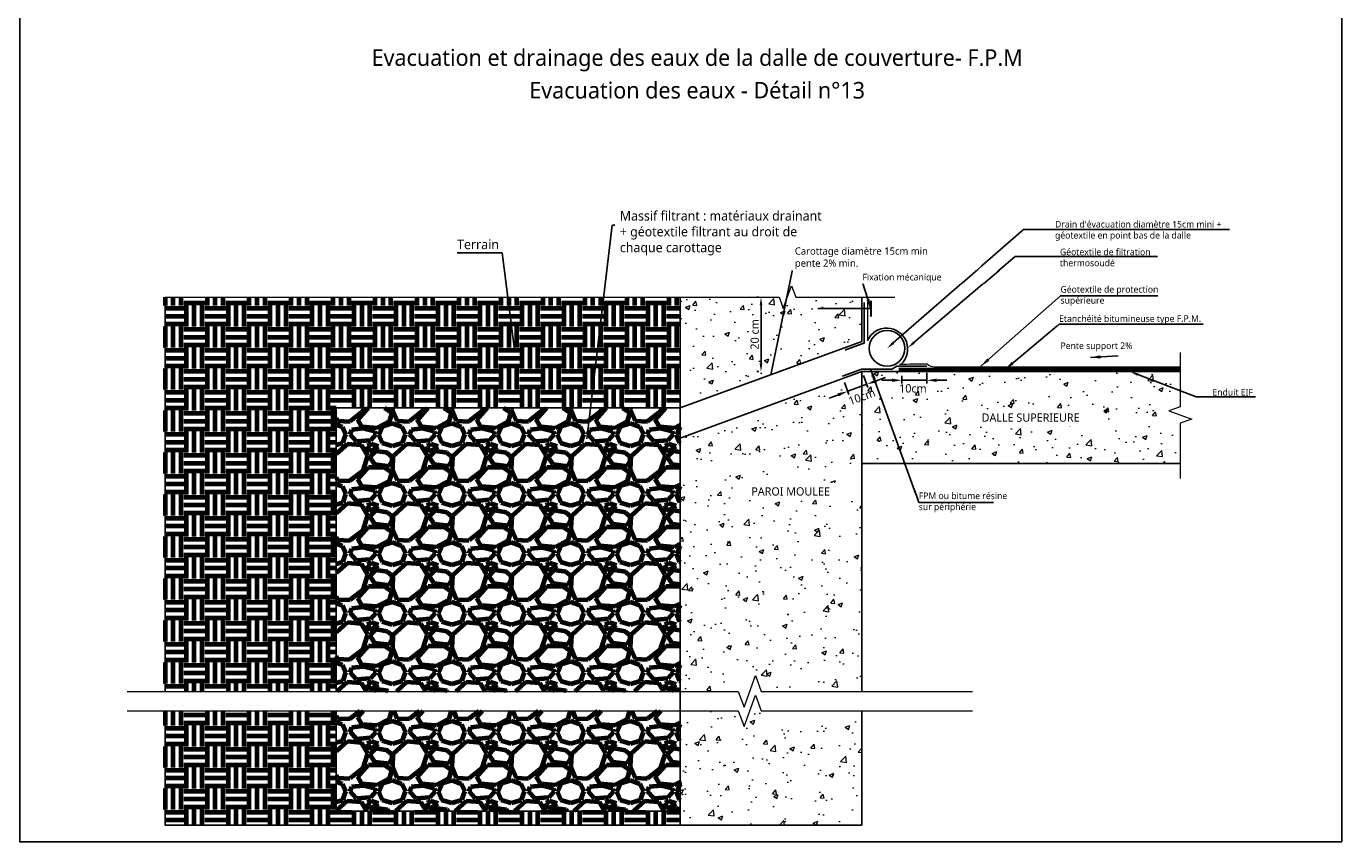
# Model space of a CAD drawing. Header units: millimetres. Extents: x -3314 to 21255525, y -15000 to 1735000.
# Tile 67 of 109: x 23267 to 23665, y 11445 to 11692. Entities that reach past the tile are written whole.
import ezdxf
from ezdxf import colors
from ezdxf.entities.mleader import LeaderData, LeaderLine
from ezdxf.math import Vec2, Vec3

# ---------------------------------------------------------------- set-up
doc = ezdxf.new("R2010")
doc.units = ezdxf.units.MM
doc.linetypes.add('CONTINU', pattern=[0])
for name, color, linetype, lineweight in [('Dessin_AXE', 8, 'Continuous', 5), ('Dessin_HACHURES', 253, 'Continuous', 9), ('SYSTEME_FPM_Enduit EIF', 6, 'Continuous', 9), ("SYSTEME_FPM_Feuille Bitume + enduit d'imperméabilisation", 4, 'Continuous', 9), ('SYSTEME_FPM_GEOTEXTILE de protection', 3, 'ISOLATION', 5), ('SYSTEME_S.E.L', 30, 'Continuous', 9)]:
    doc.layers.add(name, color=color, linetype=linetype, lineweight=lineweight)
for name, color, linetype in [('Dessin_CONTOURS BETON', 7, 'Continuous'), ('Dessin_COTATIONS', 7, 'Continuous'), ('Dessin_TEXTES', 7, 'CONTINU'), ('Matériel_Drain-Tube PVC', 4, 'Continuous'), ('Matériel_Feuillard-Solin', 40, 'Continuous'), ('SYSTEME_FPM_Géotextile de filtration thermosoudé', 210, 'ISOLATION')]:
    doc.layers.add(name, color=color, linetype=linetype)
doc.layers.add('GEN-_-FMULT', color=210, linetype='Continuous', plot=False)
doc.styles.add('Arial', font='segoeui.ttf')
doc.styles.get("Standard").update_dxf_attribs({"font": 'segoeui.ttf'})
doc.styles.add('txt-moyen', font='segoeui.ttf')
doc.linetypes.add('ISOLATION', pattern='A,0.0001,-0.1,[134,ltypeshp.shx,S=0.1,R=0,X=-0.1,Y=0],-0.2,[134,ltypeshp.shx,S=0.1,R=180,X=0.1,Y=0],-0.1', length=0.4001)
doc.dimstyles.new('1000F2', dxfattribs={"dimscale": 10, "dimtxt": 0.25, "dimasz": 0.3, "dimexe": 0.2, "dimexo": 0, "dimgap": 0.1, "dimtad": 1, "dimzin": 0, "dimdsep": 46, "dimtxsty": 'txt-moyen', "dimcen": 0.1, "dimclrd": 256, "dimclre": 256, "dimclrt": 256, "dimazin": 0, "dimtfac": 1, "dimtmove": 2, "dimatfit": 3, "dimfxl": 1, "dimtolj": 1, "dimtzin": 0, "dimlwd": -1, "dimlwe": -1, "dimarcsym": 0})
doc.dimstyles.new('20F2', dxfattribs={"dimscale": 0.2, "dimtxt": 0.25, "dimasz": 0.3, "dimexe": 0.2, "dimexo": 0, "dimgap": 0.1, "dimtad": 1, "dimzin": 0, "dimdsep": 46, "dimtxsty": 'txt-moyen', "dimcen": 0.1, "dimclrd": 256, "dimclre": 256, "dimclrt": 256, "dimazin": 0, "dimtfac": 1, "dimtmove": 2, "dimatfit": 3, "dimfxl": 1, "dimtolj": 1, "dimtzin": 0, "dimlwd": -1, "dimlwe": -1, "dimarcsym": 0})
doc.dimstyles.new('ISO-25', dxfattribs={"dimtxt": 2.5, "dimasz": 2.5, "dimexe": 1.25, "dimexo": 0.625, "dimtad": 1, "dimtxsty": 'Standard', "dimcen": 2.5, "dimadec": 0, "dimazin": 0, "dimtfac": 1, "dimtmove": 0, "dimatfit": 3, "dimfxl": 1, "dimarcsym": 0})
pattern_1 = [(50, (33042.977, 12784.875), (14.345204, -1.255043), [1.5, -16.5]), (355, (33042.977, 12784.875), (-2.775027, 15.043843), [1.2, -13.2]), (100.45144, (33044.172, 12784.77), (11.570177, 13.7888), [1.274804, -14.022842]), (46.1842, (33042.977, 12788.875), (21.344827, -3.310386), [2.25, -24.75]), (96.63564, (33044.756, 12788.6), (18.69324, 19.48237), [1.912207, -21.034275]), (351.18416, (33042.977, 12788.875), (18.69324, 19.48237), [1.8, -19.8]), (21, (33044.977, 12787.875), (11.938141, -8.052378), [1.5, -16.5]), (326, (33044.977, 12787.875), (4.866307, 14.503), [1.2, -13.2]), (71.45144, (33045.972, 12787.204), (16.804448, 6.450623), [1.274804, -14.022842]), (37.5, (33042.977, 12784.8753), (0.243197, 6.657877), [0, -13.04, 0, -13.4, 0, -13.25]), (7.5, (33042.977, 12784.875), (5.261391, 7.888234), [0, -7.64, 0, -12.74, 0, -5.05]), (327.5, (33038.517, 12784.8753), (10.6764487, -0.4510974), [0, -5, 0, -15.6, 0, -20.7]), (317.5, (33036.517, 12784.875), (11.663723, 2.0021), [0, -6.5, 0, -10.36, 0, -14.7])]
pattern_2 = [(0, (26743.3707, 6312.026), (6.35, 6.35), [6.35, -6.35]), (0, (26743.3707, 6314.407), (6.35, 6.35), [6.35, -6.35]), (0, (26743.3707, 6316.788), (6.35, 6.35), [6.35, -6.35]), (90, (26744.1644, 6317.582), (-6.35, 6.35), [6.35, -6.35]), (90, (26746.5457, 6317.582), (-6.35, 6.35), [6.35, -6.35]), (90, (26748.927, 6317.582), (-6.35, 6.35), [6.35, -6.35])]
pattern_3 = [(228.0128, (26756.3307, 6330.0258), (-143.99996818, -162.00002416), [2.42165, -239.743584]), (184.9697, (26754.71065, 6328.2258), (216.00001891, 17.99984351), [4.155624, -411.40665]), (132.5104, (26750.5707, 6327.8658), (179.99983295, -198.00015612), [2.930184, -290.088576]), (267.2737, (26743.55065, 6323.3658), (17.99992832, 360.0000053), [3.784284, -374.644044]), (292.8337, (26743.37065, 6319.5858), (-90.0001783, 215.9999354), [3.71079, -367.368714]), (357.2737, (26744.81065, 6316.1658), (-360.0000053, 17.99992832), [3.784284, -374.644044]), (37.6942, (26748.59065, 6315.9858), (-234.00013221, -179.99982728), [5.00452, -495.44728]), (72.2553, (26752.55065, 6319.0458), (126.00019372, 395.99993215), [4.724784, -467.75378]), (121.4296, (26753.99065, 6323.5458), (-144.00014822, 233.99991066), [3.7971, -375.913314]), (175.2364, (26752.0107, 6326.7858), (198.00001702, -17.9998476), [4.334976, -212.413734]), (222.3974, (26747.69065, 6327.1458), (-216.00013231, -197.999857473), [5.606064, -555.00075]), (138.8141, (26761.3707, 6323.1858), (-126.00005304, 107.99995167), [1.91342, -189.42919]), (171.4692, (26759.93065, 6324.4458), (233.99996914, -36.00014239), [3.640266, -360.3872]), (225, (26756.331, 6324.986), (-4e-15, -18.000006), [2.54558, -22.910256]), (203.1986, (26755.0707, 6327.1458), (89.9999952, 36.0000238), [1.370844, -135.71307]), (291.8014, (26753.8107, 6326.6058), (-17.9999984, 54.0000049), [1.938654, -94.994316]), (30.9638, (26754.5307, 6324.8058), (53.9999644, 36.0000447), [3.14872, -101.808414]), (161.5651, (26757.2307, 6326.426), (36.000008, -17.9999713), [2.27684, -54.644166]), (16.3895, (26743.3707, 6326.6058), (180.00003955, 53.9998688), [3.1896, -315.77121]), (70.3462, (26746.4307, 6327.5058), (-71.99991446, -198.00003844), [2.6759, -264.913344]), (293.1986, (26757.2307, 6330.0258), (-36.0000238, 89.9999952), [2.74167, -134.342244]), (343.6105, (26758.3107, 6327.5058), (-180.00003955, 53.9998688), [3.1896, -315.77121]), (339.444, (26743.3707, 6315.4458), (-90.0000332, 35.9999279), [3.07584, -150.71623]), (294.7751, (26746.2507, 6314.3658), (-89.99985941, 198.0000616), [2.577204, -255.143574]), (66.8014, (26757.4107, 6312.0258), (36.0000238, 89.9999952), [2.74167, -134.342244]), (17.354, (26758.4907, 6314.5458), (-234.00003635, -71.99990107), [3.01736, -298.71763]), (69.444, (26748.5907, 6312.0258), (-35.99992794, -90.0000332), [1.53792, -152.25415]), (101.3099, (26756.3307, 6312.0258), (-17.9999574, 72.0000135), [0.91782, -90.86452]), (165.9638, (26756.1507, 6312.926), (54.0000098, -17.999965), [3.71079, -70.5051]), (186.009, (26752.5507, 6313.8258), (179.9999955, 17.9999877), [3.4389, -340.450614]), (303.6901, (26754.5307, 6323.186), (-18.000024, 35.999992), [2.595996, -62.30392]), (353.1572, (26755.97065, 6321.0258), (305.99998858, -36.00014395), [4.53229, -448.696134]), (60.9454, (26760.4707, 6320.4858), (-72.0000005, -126.0000069), [1.85321, -183.46813]), (90, (26761.37, 6322.106), (-18, 18), [1.08, -16.92]), (120.2564, (26752.1907, 6314.3658), (71.99990796, -126.0000442), [2.50063, -247.56336]), (48.0128, (26750.9307, 6316.5258), (143.99996818, 162.00002416), [4.843296, -237.321936]), (0, (26754.17, 6320.126), (18, 18), [4.68, -13.32]), (325.3048, (26758.8507, 6320.1258), (-179.99989667, 126.00015498), [2.84605, -281.75893]), (254.0546, (26761.1907, 6318.5058), (-17.999998, -72.0000023), [2.620836, -128.421144]), (207.646, (26760.47065, 6315.9858), (-341.9999245, -180.00013884), [4.26717, -422.45053]), (175.4261, (26756.69066, 6314.0058), (-233.99978635, 17.99990016), [4.514384, -446.922893])]

# ---------------------------------------------------------------- blocks, each defined once
blk = doc.blocks.new('*D17')
at = {"layer": 'Defpoints', "color": 0, "transparency": 16777216}
for p in [(23531.64, 11587.87), (23539.23, 11588.81), (23531.64, 11584.53)]:
    blk.add_point(p, dxfattribs=at)
at = {"layer": 'Dessin_COTATIONS', "transparency": 16777216}
for p, q in [((23539.23, 11586.81), (23539.23, 11583.53)), ((23528.64, 11584.53), (23525.64, 11584.53)), ((23531.64, 11585.87), (23531.64, 11583.53)), ((23539.23, 11584.53), (23531.64, 11584.53)), ((23542.23, 11584.53), (23545.23, 11584.53))]:
    blk.add_line(p, q, dxfattribs=at)
for points in [[(23528.64, 11584.03), (23528.64, 11585.03), (23531.64, 11584.53)], [(23542.23, 11585.03), (23542.23, 11584.03), (23539.23, 11584.53)]]:
    blk.add_solid(points, dxfattribs=at)
at = {"layer": 'Dessin_COTATIONS', "transparency": 16777216, "insert": (23535, 11582.07), "char_height": 2.5, "attachment_point": 5, "style": 'txt-moyen'}
blk.add_mtext('\\A1;10cm', dxfattribs=at)
blk = doc.blocks.new('*D18')
at = {"layer": 'Defpoints', "color": 0, "transparency": 16777216}
for p in [(23519.42, 11587.86), (23513.62, 11585.74), (23521.08, 11583.32)]:
    blk.add_point(p, dxfattribs=at)
at = {"layer": 'Dessin_COTATIONS', "transparency": 16777216}
for p, q in [((23514.31, 11583.86), (23515.62, 11580.26)), ((23515.28, 11581.2), (23521.08, 11583.32)), ((23520.11, 11585.98), (23521.42, 11582.38)), ((23523.9, 11584.35), (23526.72, 11585.38)), ((23512.46, 11580.17), (23509.64, 11579.14))]:
    blk.add_line(p, q, dxfattribs=at)
for points in [[(23523.73, 11584.82), (23524.07, 11583.88), (23521.08, 11583.32)], [(23512.63, 11579.7), (23512.29, 11580.64), (23515.28, 11581.2)]]:
    blk.add_solid(points, dxfattribs=at)
at = {"layer": 'Dessin_COTATIONS', "transparency": 16777216, "insert": (23519.55, 11579.53), "char_height": 2.5, "attachment_point": 5, "rotation": 20.0721, "style": 'txt-moyen'}
blk.add_mtext('\\A1;10cm', dxfattribs=at)
blk = doc.blocks.new('*D217')
at = {"layer": 'Defpoints', "color": 0, "lineweight": -2, "transparency": 16777216}
for p, q in [((23488.42, 11609.66), (23487.8, 11609.66)), ((23489.05, 11607.16), (23489.05, 11589.66)), ((23488.42, 11587.16), (23487.8, 11587.16))]:
    blk.add_line(p, q, dxfattribs=at)
at = {"layer": 'Defpoints', "color": 0, "transparency": 16777216}
for p in [(23489.05, 11609.66), (23489.05, 11587.16), (23489.05, 11587.16)]:
    blk.add_point(p, dxfattribs=at)
for points in [[(23489.46, 11607.16), (23488.63, 11607.16), (23489.05, 11609.66)], [(23488.63, 11589.66), (23489.46, 11589.66), (23489.05, 11587.16)]]:
    blk.add_solid(points, dxfattribs=at)
at = {"layer": 'Defpoints', "color": 0, "lineweight": 70, "transparency": 16777216, "insert": (23487.14, 11598.41), "char_height": 2.5, "attachment_point": 5, "rotation": 90}
blk.add_mtext('20 cm', dxfattribs=at)

msp = doc.modelspace()

# ---------------------------------------------------------------- hatches: boundary and pattern name
at = {"layer": 'Dessin_HACHURES'}
h = msp.add_hatch(dxfattribs=at)
h.set_pattern_fill('AR-CONC', color=256, scale=2, style=0)
h.set_pattern_definition([(50, (24818.334, 12628.842), (14.3452, -1.25504), [1.5, -16.5]), (355, (24818.334, 12628.842), (-2.77503, 15.04384), [1.2, -13.2]), (100.4514, (24819.53, 12628.738), (11.57018, 13.7888), [1.2748, -14.02284]), (46.1842, (24818.334, 12632.842), (21.34483, -3.31039), [2.25, -24.75]), (96.6356, (24820.113, 12632.566), (18.69324, 19.48237), [1.9122, -21.03428]), (351.1842, (24818.334, 12632.842), (18.69324, 19.48237), [1.8, -19.8]), (21, (24820.334, 12631.842), (11.93814, -8.05238), [1.5, -16.5]), (326, (24820.334, 12631.842), (4.86631, 14.503), [1.2, -13.2]), (71.4514, (24821.329, 12631.171), (16.80445, 6.45062), [1.2748, -14.02284]), (37.5, (24818.3343, 12628.842), (0.243197, 6.657877), [0, -13.04, 0, -13.4, 0, -13.25]), (7.5, (24818.334, 12628.842), (5.26139, 7.888234), [0, -7.64, 0, -12.74, 0, -5.05]), (327.5, (24813.8743, 12628.842), (10.676449, -0.451097), [0, -5, 0, -15.6, 0, -20.7]), (317.5, (24811.874, 12628.842), (11.663723, 2.0021), [0, -6.5, 0, -10.36, 0, -14.7])])
h.paths.add_polyline_path([(23519.5454, 11596.28), (23519.5454, 11609.6604), (23499.5454, 11609.6604), (23498.2954, 11613.0948), (23495.7954, 11606.2261), (23494.5454, 11609.6604), (23464.5454, 11609.6604), (23464.5454, 11576.1832)])
at = {"layer": 'Dessin_HACHURES', "lineweight": 70}
h = msp.add_hatch(dxfattribs=at)
h.set_pattern_fill('EARTH1', color=256, style=0)
h.set_pattern_definition(pattern_2)
h.paths.add_polyline_path([(23464.5454, 11609.6604), (23308.7225, 11609.6604), (23308.7225, 11490.4411), (23360.5454, 11490.4411), (23360.5454, 11576.1832), (23464.5454, 11576.1832)])
at = {"layer": 'Dessin_HACHURES'}
h = msp.add_hatch(dxfattribs=at)
h.set_pattern_fill('AR-CONC', color=256, scale=2)
h.set_pattern_definition(pattern_1)
h.paths.add_polyline_path([(23482.174, 11490.4411), (23483.9036, 11485.689), (23487.3629, 11495.1932), (23489.0925, 11490.4411), (23519.5454, 11490.4411), (23519.5454, 11587.163), (23464.5454, 11567.0662), (23464.5454, 11490.4411)])
h.paths.add_polyline_path([(23484.0354, 11548.2857), (23511.8731, 11548.2857), (23511.8731, 11553.4375), (23484.0354, 11553.4375)], flags=16)
h = msp.add_hatch(dxfattribs=at)
h.set_pattern_fill('AR-CONC', color=256, scale=2)
h.set_pattern_definition([(50, (25027.553, 10531.92), (14.3452, -1.25504), [1.5, -16.5]), (355, (25027.553, 10531.92), (-2.77503, 15.04384), [1.2, -13.2]), (100.45144, (25028.748, 10531.816), (11.57018, 13.7888), [1.2748, -14.02284]), (46.1842, (25027.553, 10535.92), (21.34483, -3.31039), [2.25, -24.75]), (96.6356, (25029.331, 10535.645), (18.69324, 19.48237), [1.9122, -21.03428]), (351.1842, (25027.553, 10535.92), (18.69324, 19.48237), [1.8, -19.8]), (21, (25029.553, 10534.92), (11.93814, -8.05238), [1.5, -16.5]), (326, (25029.553, 10534.92), (4.86631, 14.503), [1.2, -13.2]), (71.45144, (25030.547, 10534.25), (16.80445, 6.45062), [1.2748, -14.02284]), (37.5, (25027.5526, 10531.9206), (0.243197, 6.657877), [0, -13.04, 0, -13.4, 0, -13.25]), (7.5, (25027.5526, 10531.9206), (5.26139, 7.888234), [0, -7.64, 0, -12.74, 0, -5.05]), (327.5, (25023.0926, 10531.9206), (10.676449, -0.451097), [0, -5, 0, -15.6, 0, -20.7]), (317.5, (25021.093, 10531.921), (11.663723, 2.0021), [0, -6.5, 0, -10.36, 0, -14.7])])
h.paths.add_polyline_path([(23519.5454, 11587.163), (23519.5454, 11559.317), (23615.9245, 11559.317), (23615.9245, 11574.0437), (23612.4901, 11575.2937), (23615.9245, 11576.5437), (23615.9245, 11587.163)])
h.paths.add_polyline_path([(23530.0307, 11579.4762), (23539.821, 11579.4762), (23539.821, 11584.628), (23530.0307, 11584.628)], flags=24)
h.paths.add_polyline_path([(23516.7877, 11575.7586), (23524.1589, 11578.452), (23522.3908, 11583.2909), (23515.0196, 11580.5975)], flags=9)
h.paths.add_polyline_path([(23551.5786, 11568.6143), (23587.5711, 11568.6143), (23587.5711, 11573.7661), (23551.5786, 11573.7661)], flags=24)
at = {"layer": 'Dessin_HACHURES', "lineweight": 70}
h = msp.add_hatch(dxfattribs=at)
h.set_pattern_fill('GRAVEL1', color=256, style=0)
h.set_pattern_definition(pattern_3)
h.paths.add_polyline_path([(23464.5454, 11576.1832), (23360.5454, 11576.1832), (23360.5454, 11490.4411), (23464.5454, 11490.4411)])
at = {"layer": 'Dessin_HACHURES'}
h = msp.add_hatch(dxfattribs=at)
h.set_pattern_fill('AR-CONC', color=256, scale=2)
h.set_pattern_definition(pattern_1)
h.paths.add_polyline_path([(23519.5454, 11450.153), (23519.5454, 11484.5354), (23489.0925, 11484.5354), (23487.3629, 11489.2875), (23483.9036, 11479.7833), (23482.174, 11484.5354), (23464.5454, 11484.5354), (23464.5562, 11449.7324)])
h.paths.add_polyline_path([(23501.8231, 11463.8511), (23498.1973, 11467.1125), (23497.6087, 11465.5857)], flags=16)
at = {"layer": 'Dessin_HACHURES', "lineweight": 70}
h = msp.add_hatch(dxfattribs=at)
h.set_pattern_fill('EARTH1', color=256, style=0)
h.set_pattern_definition(pattern_2)
h.paths.add_polyline_path([(23464.5454, 11450.0081), (23464.5454, 11454.1832), (23360.5454, 11454.1832), (23360.5454, 11484.5354), (23308.7225, 11484.5354), (23308.7225, 11450.0081)])
h = msp.add_hatch(dxfattribs=at)
h.set_pattern_fill('GRAVEL1', color=256, style=0)
h.set_pattern_definition(pattern_3)
h.paths.add_polyline_path([(23360.5454, 11484.5354), (23360.5454, 11454.1832), (23464.5454, 11454.1832), (23464.5454, 11484.5354)])

# ---------------------------------------------------------------- linework, layer by layer
at = {"layer": 'Dessin_AXE', "linetype": 'CONTINU', "flags": 128}
for points in [[(23308.7225, 11609.6604), (23494.5454, 11609.6604), (23495.7954, 11606.2261), (23498.2954, 11613.0948), (23499.5454, 11609.6604), (23529.5454, 11609.6604)], [(23615.9245, 11594.1199), (23615.9245, 11576.5437), (23612.4901, 11575.2937), (23619.3588, 11572.7937), (23615.9245, 11571.5437), (23615.9245, 11554.8729)], [(23297.2749, 11490.4411), (23482.174, 11490.4411), (23483.9036, 11485.689), (23487.3629, 11495.1932), (23489.0925, 11490.4411), (23553.0314, 11490.4411)], [(23297.2749, 11484.5354), (23482.174, 11484.5354), (23483.9036, 11479.7833), (23487.3629, 11489.2875), (23489.0925, 11484.5354), (23553.0314, 11484.5354)]]:
    msp.add_lwpolyline(points, dxfattribs=at)
at = {"layer": 'Dessin_CONTOURS BETON'}
for p, q in [((23519.5454, 11596.28), (23464.5454, 11576.1832)), ((23519.5454, 11587.163), (23464.5454, 11567.0662))]:
    msp.add_line(p, q, dxfattribs=at)
at = {"layer": 'Dessin_CONTOURS BETON', "flags": 128}
for points in [[(23308.7225, 11609.6604), (23308.7225, 11490.4411)], [(23464.5454, 11450.0081), (23464.5454, 11609.6604)], [(23519.5454, 11609.6604), (23519.5454, 11596.28)], [(23615.9245, 11587.163), (23519.5454, 11587.163)], [(23519.5454, 11587.163), (23519.5454, 11490.4411)], [(23464.5454, 11576.1832), (23360.5454, 11576.1832), (23360.5454, 11490.4411)], [(23360.5454, 11484.5354), (23360.5454, 11454.1832), (23464.5454, 11454.1832), (23464.5454, 11576.1832)], [(23615.9245, 11559.317), (23519.5454, 11559.317)], [(23308.7225, 11484.5354), (23308.7225, 11450.0081), (23519.5454, 11450.0081)], [(23519.5454, 11450.0081), (23519.5454, 11484.5354)]]:
    msp.add_lwpolyline(points, dxfattribs=at)
at = {"layer": 'Dessin_CONTOURS BETON', "linetype": 'ByBlock', "ltscale": 0.1, "flags": 128}
msp.add_lwpolyline([(23615.9245, 11588.1212), (23530.7434, 11588.1212)], dxfattribs=at)
at = {"layer": 'Dessin_CONTOURS BETON', "linetype": 'Continuous', "flags": 128}
msp.add_lwpolyline([(23615.9245, 11587.6212), (23530.7434, 11587.6212)], dxfattribs=at)
at = {"layer": 'Matériel_Drain-Tube PVC', "lineweight": -3}
msp.add_circle((23527.2, 11594.2), 5.4, dxfattribs=at)
at = {"layer": 'Matériel_Feuillard-Solin', "linetype": 'CONTINU'}
for points, const_width in [([(23522.3128, 11606.207), (23506.1966, 11606.207)], 0.5), ([(23522.3128, 11608.6362), (23522.3128, 11603.7778)], 0.6)]:
    msp.add_lwpolyline(points, dxfattribs=dict(at, const_width=const_width))
at = {"layer": 'SYSTEME_FPM_Enduit EIF', "ltscale": 0.1, "const_width": 0.2}
msp.add_lwpolyline([(23530.3417, 11587.163), (23615.9245, 11587.163)], dxfattribs=at)
at = {"layer": "SYSTEME_FPM_Feuille Bitume + enduit d'imperméabilisation", "linetype": 'ByBlock', "ltscale": 0.1, "const_width": 0.5, "flags": 128}
msp.add_lwpolyline([(23615.9245, 11587.8712), (23530.7434, 11587.8712)], dxfattribs=at)
at = {"layer": 'SYSTEME_FPM_GEOTEXTILE de protection'}
msp.add_lwpolyline([(23521.2954, 11608.1604), (23521.2954, 11596.6767)], dxfattribs=at)
msp.add_lwpolyline([(23530.9156, 11589.3864, -0.01569501), (23539.3117, 11589.48, 0.18673854), (23542.253, 11588.5556), (23615.7745, 11588.5556)], format="xyb", dxfattribs=at)
at = {"layer": 'SYSTEME_FPM_Géotextile de filtration thermosoudé', "flags": 128}
msp.add_lwpolyline([(23521.2954, 11596.6111), (23521.2954, 11596.5863, -1.22264565), (23531.4026, 11589.3337)], format="xyb", dxfattribs=at)
at = {"layer": 'SYSTEME_S.E.L', "linetype": 'CONTINU', "ltscale": 0.1, "const_width": 0.5, "flags": 128}
for points in [[(23520.2602, 11608.1447), (23520.2602, 11595.8004), (23514.4586, 11593.6805)], [(23539.2305, 11588.8056), (23530.134, 11588.8056), (23528.5685, 11587.863), (23519.4216, 11587.863), (23513.6199, 11585.7431)]]:
    msp.add_lwpolyline(points, dxfattribs=at)

# ---------------------------------------------------------------- texts
at = {"layer": 'Dessin_TEXTES', "insert": (23469.7202, 11684.6553), "char_height": 5, "width": 406, "attachment_point": 2, "style": 'Arial'}
msp.add_mtext('Evacuation et drainage des eaux de la dalle de couverture- F.P.M', dxfattribs=at)
at = {"layer": 'Dessin_TEXTES', "style": 'txt-moyen', "bg_fill": 2}
for s, insert, char_height, width, attachment_point in [('Terrain', (23409.7625, 11624.1663), 2.87401, 72.240989, 9), ('Géotextile de protection\\Psupérieure', (23579.6679, 11610.0477), 2, 67.029281, 4), ('Etanchéité bitumineuse type F.P.M.', (23579.2592, 11601.5284), 2, 67.029281, 7), ('FPM ou bitume résine\\Psur périphérie', (23536.7787, 11547.5921), 2, 67.029281, 4)]:
    msp.add_mtext(s, dxfattribs=dict(at, insert=insert, char_height=char_height, width=width, attachment_point=attachment_point))
at = {"layer": 'GEN-_-FMULT', "insert": (23469.7202, 11674.7748), "char_height": 5, "width": 406, "attachment_point": 2, "style": 'Arial'}
msp.add_mtext('Evacuation des eaux - Détail n°13', dxfattribs=at)

# ---------------------------------------------------------------- dimensions: what is measured, and where the dimension line sits
at = {"layer": 'Defpoints', "lineweight": 70}
dim = msp.add_linear_dim(base=(23489.0454, 11587.163), p1=(23489.0454, 11609.6604), p2=(23489.0454, 11587.163), angle=90, text='20 cm', dimstyle='ISO-25', override={"dimtxsty": 'Standard', "dimtfill": 0, "dimtfillclr": 0}, dxfattribs=at)
dim.commit()
dim.dimension.update_dxf_attribs({"geometry": '*D217', "text_midpoint": (23487.1442, 11598.4117)})
at = {"layer": 'Dessin_COTATIONS'}
dim = msp.add_linear_dim(base=(23521.0812, 11583.3209), p1=(23513.6199, 11585.7431), p2=(23519.4216, 11587.863), angle=20.072131, text='10cm', dimstyle='1000F2', override={"dimexe": 0.1, "dimexo": 0.2, "dimtxsty": 'txt-moyen', "dimtfill": 0, "dimtfillclr": 0}, dxfattribs=at)
dim.commit()
dim.dimension.update_dxf_attribs({"geometry": '*D18', "text_midpoint": (23519.5454, 11579.5278), "dimtype": 161})
dim = msp.add_linear_dim(base=(23531.6434, 11584.5277), p1=(23539.2305, 11588.8056), p2=(23531.6434, 11587.8712), text='10cm', dimstyle='1000F2', override={"dimexe": 0.1, "dimexo": 0.2}, dxfattribs=at)
dim.commit()
dim.dimension.update_dxf_attribs({"geometry": '*D17', "text_midpoint": (23535.0034, 11582.07), "dimtype": 160})

# ---------------------------------------------------------------- leaders
at = {"layer": 'Dessin_TEXTES'}
for points, dimstyle, override in [([(23436.3223, 11566.864), (23444.0425, 11631.4172), (23509.102, 11631.4172)], '20F2', {"dimtad": 0}), ([(23522.3128, 11606.207), (23519.7498, 11614.0656), (23539.5619, 11614.0656)], '1000F2', {"dimgap": 0.1, "dimtad": 0})]:
    msp.add_leader(points, dimstyle=dimstyle, override=override, dxfattribs=at)
ml = msp.add_multileader_mtext('Standard', dxfattribs=at)
ml.set_content('Enduit EIF', color=256, style='txt-moyen')
ml.set_leader_properties(linetype='ByLayer', lineweight=-1)
ml.build(insert=Vec2(0, 0))
ml.multileader.update_dxf_attribs({"text_left_attachment_type": 6, "text_right_attachment_type": 6, "dogleg_length": 7.5, "arrow_head_size": 2.5})
ctx = ml.context
ctx.base_point, ctx.char_height, ctx.arrow_head_size, ctx.plane_origin = Vec3(23623.6417, 11579.5297), 2, 2.5, Vec3(23578.0881, 11569.1161)
ctx.left_attachment, ctx.right_attachment = 6, 6
notes = []
notes.append((ctx, [(0, (1, 1, 0), (23620.7417, 11579.5297), (1, 0), 2.9, [(0, [(23600.7233, 11587.163)], 0, [])])]))
ctx.mtext.insert, ctx.mtext.flow_direction = Vec3(23625.6417, 11581.9297), 5
for ctx, leaders in notes:
    for number, flags, end, landing, length, lines in leaders:
        leader = LeaderData()
        leader.index, (leader.has_last_leader_line, leader.has_dogleg_vector, leader.attachment_direction) = number, flags
        leader.last_leader_point, leader.dogleg_vector, leader.dogleg_length = Vec3(end), Vec3(landing), length
        for number, points, colour, breaks in lines:
            line = LeaderLine()
            line.index, line.vertices, line.color, line.breaks = number, Vec3.list(points), colors.encode_raw_color(colour), breaks
            leader.lines.append(line)
        ctx.leaders.append(leader)

# ---------------------------------------------------------------- next in the draw order: texts
at = {"layer": 'Dessin_TEXTES', "style": 'txt-moyen', "bg_fill": 2}
for s, insert, char_height, width, attachment_point in [('Massif filtrant : matériaux drainant \\P+ géotextile filtrant au droit de \\Pchaque carottage', (23446.3353, 11629.0202), 2.874007, 72.240989, 4), ('Fixation mécanique', (23519.7498, 11614.0656), 2, 50.271961, 7)]:
    msp.add_mtext(s, dxfattribs=dict(at, insert=insert, char_height=char_height, width=width, attachment_point=attachment_point))
at = {"layer": 'Dessin_TEXTES', "char_height": 2.5, "attachment_point": 5, "style": 'txt-moyen', "bg_fill": 3, "box_fill_scale": 1.5, "bg_fill_color": 9, "bg_fill_true_color": 13158600}
for s, insert, width, bg_fill_transparency in [('DALLE SUPERIEURE', (23570.6158, 11573.2295), 41.742565, 16137228), ('PAROI MOULEE', (23497.9952, 11550.9017), 31.956753, 5370908)]:
    msp.add_mtext(s, dxfattribs=dict(at, insert=insert, width=width, bg_fill_transparency=bg_fill_transparency))

# ---------------------------------------------------------------- next in the draw order: leaders
at = {"layer": 'Dessin_TEXTES'}
for points, dimstyle, override in [([(23414.5445, 11593.0453), (23410.6844, 11623.0983), (23397.1536, 11623.0983)], '20F2', {"dimtad": 0}), ([(23555.5675, 11588.7906), (23579.6679, 11610.0477), (23609.1475, 11610.0477)], '1000F2', {"dimgap": 0.1, "dimtad": 0}), ([(23562.9153, 11587.8341), (23579.2592, 11601.5284), (23622.8789, 11601.5284)], '1000F2', {"dimgap": 0.1, "dimtad": 0})]:
    msp.add_leader(points, dimstyle=dimstyle, override=override, dxfattribs=at)

# ---------------------------------------------------------------- next in the draw order: texts
at = {"layer": 'Dessin_TEXTES', "insert": (23579.6679, 11594.6414), "char_height": 2, "width": 67.029281, "attachment_point": 4, "style": 'txt-moyen', "bg_fill": 2}
msp.add_mtext('Pente support 2%', dxfattribs=at)

# ---------------------------------------------------------------- next in the draw order: leaders
at = {"layer": 'Dessin_TEXTES'}
for points, dimstyle, override in [([(23492.0454, 11586.2316), (23499.2901, 11621.4321), (23540.5196, 11621.4321)], '20F2', {"dimtad": 0}), ([(23522.3162, 11587.7035), (23536.7787, 11547.5921), (23559.4191, 11547.5921)], '1000F2', {"dimgap": 0.1, "dimtad": 0})]:
    msp.add_leader(points, dimstyle=dimstyle, override=override, dxfattribs=at)

# ---------------------------------------------------------------- next in the draw order: texts
at = {"layer": 'Dessin_TEXTES', "insert": (23499.2901, 11621.4321), "char_height": 2.192447, "width": 55.10931, "attachment_point": 4, "style": 'txt-moyen', "bg_fill": 2}
msp.add_mtext('Carottage diamètre 15cm min\\Ppente 2% min.', dxfattribs=at)

# ---------------------------------------------------------------- next in the draw order: leaders
at = {"layer": 'Dessin_TEXTES'}
msp.add_leader([(23588.7817, 11591.4509), (23597.1396, 11591.9066), (23596.3359, 11591.8462)], dimstyle='1000F2', override={"dimgap": 0.1, "dimtad": 0}, dxfattribs=at)

# ---------------------------------------------------------------- next in the draw order: linework, layer by layer
at = {"layer": 'Defpoints', "linetype": 'Continuous'}
msp.add_lwpolyline([(23264.7541, 11696.9656), (23664.7541, 11696.9656), (23664.7517, 11444.9656), (23264.7541, 11444.9656)], close=True, dxfattribs=at)

# ---------------------------------------------------------------- next in the draw order: leaders
at = {"layer": 'Dessin_TEXTES'}
ml = msp.add_multileader_mtext('Standard', dxfattribs=at)
ml.set_content("Drain d'évacuation diamètre 15cm mini +\\Pgéotextile en point bas de la dalle", color=256, style='txt-moyen')
ml.set_leader_properties(linetype='ByLayer', lineweight=-1)
ml.build(insert=Vec2(0, 0))
ml.multileader.update_dxf_attribs({"text_left_attachment_type": 6, "text_right_attachment_type": 6, "dogleg_length": 7.5, "arrow_head_size": 2.5})
ctx = ml.context
ctx.base_point, ctx.char_height, ctx.arrow_head_size, ctx.plane_origin = Vec3(23576.0104, 11630.1611), 2, 2.5, Vec3(23536.3285, 11621.7475)
ctx.left_attachment, ctx.right_attachment = 6, 6
notes = []
notes.append((ctx, [(0, (1, 1, 0), (23568.5104, 11630.1631), (1, 0), 7.5, [(0, [(23527.2, 11594.2)], 0, [])])]))
ctx.mtext.insert, ctx.mtext.flow_direction = Vec3(23578.0104, 11632.7491), 5
ml = msp.add_multileader_mtext('Standard', dxfattribs=at)
ml.set_content('Géotextile de filtration \\Pthermosoudé', color=256, style='txt-moyen')
ml.set_leader_properties(linetype='ByLayer', lineweight=-1)
ml.build(insert=Vec2(0, 0))
ml.multileader.update_dxf_attribs({"text_left_attachment_type": 6, "text_right_attachment_type": 6, "dogleg_length": 7.5, "arrow_head_size": 2.5})
ctx = ml.context
ctx.base_point, ctx.char_height, ctx.arrow_head_size, ctx.plane_origin = Vec3(23577.5, 11621.9563), 2, 2.5, Vec3(23542.9671, 11621.657)
ctx.left_attachment, ctx.right_attachment = 6, 6
notes.append((ctx, [(0, (1, 1, 0), (23566, 11621.9563), (1, 0), 11.5, [(0, [(23533.4199, 11594.3238)], 0, [])])]))
ctx.mtext.insert, ctx.mtext.flow_direction = Vec3(23579.5, 11624.3563), 5
for ctx, leaders in notes:
    for number, flags, end, landing, length, lines in leaders:
        leader = LeaderData()
        leader.index, (leader.has_last_leader_line, leader.has_dogleg_vector, leader.attachment_direction) = number, flags
        leader.last_leader_point, leader.dogleg_vector, leader.dogleg_length = Vec3(end), Vec3(landing), length
        for number, points, colour, breaks in lines:
            line = LeaderLine()
            line.index, line.vertices, line.color, line.breaks = number, Vec3.list(points), colors.encode_raw_color(colour), breaks
            leader.lines.append(line)
        ctx.leaders.append(leader)

doc.saveas('drawing.dxf')
